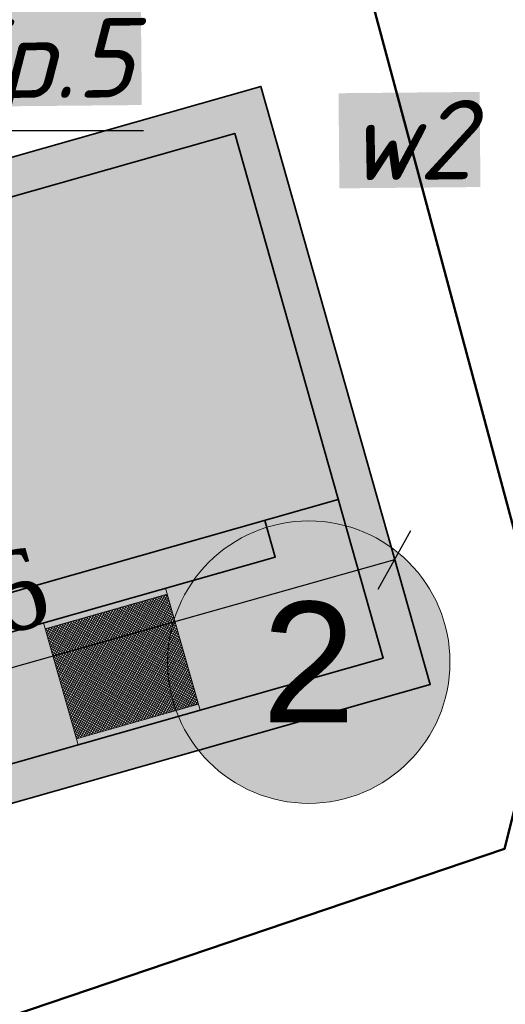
# Model space of a CAD drawing. Header units: metres. Extents: x 703615 to 712205, y 4306166 to 4311183.
# Tile 38 of 256: x 707228.2 to 707232.03, y 4306715.89 to 4306723.65. Entities that reach past the tile are written whole.
import ezdxf
from ezdxf.enums import TextEntityAlignment as Align

# ---------------------------------------------------------------- set-up
doc = ezdxf.new("R2010")
doc.units = ezdxf.units.M
doc.header["$LTSCALE"] = 0.5
doc.header["$PDMODE"] = 35
doc.header["$PDSIZE"] = 0.3
for name, color, linetype, lineweight in [('1轮廓实线层', 7, 'Continuous', 18), ('ПЛАНИРОВКА', 7, 'Continuous', 5), ('剖面线层', 4, 'Continuous', 18), ('粗实线层', 7, 'Continuous', 35)]:
    doc.layers.add(name, color=color, linetype=linetype, lineweight=lineweight)
doc.layers.add('Номер пп.', color=250, linetype='Continuous')
doc.styles.add('ARIAL', font='arial.ttf', dxfattribs={"height": 1.75})
doc.styles.get("Standard").update_dxf_attribs({"font": 'times.ttf'})
doc.styles.add('X_ISO', font='isocpeui.ttf')
doc.styles.add('Юлия', font='arial.ttf')
doc.dimstyles.new('300', dxfattribs={"dimscale": 0.5, "dimtxt": 1.25, "dimasz": 0.75, "dimexe": 0, "dimexo": 0, "dimgap": 0.5, "dimtad": 1, "dimdec": 1, "dimzin": 0, "dimdsep": 46, "dimtxsty": 'Standard', "dimblk": 'OBLIQUE', "dimcen": 0, "dimclrd": 256, "dimclre": 256, "dimclrt": 256, "dimadec": 1, "dimazin": 0, "dimtfac": 1, "dimtdec": 1, "dimtofl": 0, "dimtmove": 0, "dimatfit": 3, "dimfxl": 3, "dimtfill": 2, "dimtfillclr": 7, "dimtolj": 1, "dimtzin": 0, "dimlwd": 25, "dimlwe": -1, "dimarcsym": 0})

# ---------------------------------------------------------------- blocks, each defined once
blk = doc.blocks.new('trhiop')
at = {"layer": '剖面线层', "linetype": 'Continuous', "lineweight": 18}
h = blk.add_hatch(dxfattribs=at)
h.set_pattern_fill('ANSI37', color=4, scale=0.005, style=0)
h.set_pattern_definition([(45, (-14.89104714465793, -4.065383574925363), (-0.01122532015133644, 0.01122532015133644), []), (135, (-14.89104714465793, -4.065383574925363), (-0.01122532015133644, -0.01122532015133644), [])])
h.paths.add_polyline_path([(-3.654429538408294, 2.798968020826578), (-3.969128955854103, 2.798470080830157), (-4.554428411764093, 2.797543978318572), (-4.55284614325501, 1.797545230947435), (-3.652847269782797, 1.798969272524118)])
at = {"layer": '1轮廓实线层'}
for p, q in [((-4.604428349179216, 2.797464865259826), (-3.604429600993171, 2.799047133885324)), ((-4.604428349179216, 2.797464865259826), (-3.604429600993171, 2.799047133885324)), ((-4.604428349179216, 2.797464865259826), (-4.602846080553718, 1.797466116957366)), ((-4.554428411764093, 2.797543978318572), (-4.55284614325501, 1.797545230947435)), ((-3.654429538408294, 2.798968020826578), (-3.652847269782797, 1.798969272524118)), ((-3.604429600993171, 2.799047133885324), (-3.602847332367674, 1.799048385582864)), ((-3.602847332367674, 1.799048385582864), (-4.602846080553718, 1.797466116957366))]:
    blk.add_line(p, q, dxfattribs=at)
at = {"layer": '粗实线层'}
blk.add_lwpolyline([(-4.899997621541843, -0.003006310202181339), (-4.910440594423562, 6.59698542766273), (-0.01044297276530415, 6.599991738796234), (0, 0)], close=True, dxfattribs=at)
for points in [[(-0.3099679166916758, 6.299517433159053), (-0.3004743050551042, 0.2995249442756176), (-4.600472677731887, 0.2974679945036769), (-4.609966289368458, 6.297460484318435), (-3.609967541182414, 6.299042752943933), (-3.601423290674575, 0.8990495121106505), (-3.301423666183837, 0.8995241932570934)], [(-3.300474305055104, 0.2995249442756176), (-3.309967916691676, 6.299517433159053), (-0.3099754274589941, 6.304264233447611)]]:
    blk.add_lwpolyline(points, dxfattribs=at)
blk = doc.blocks.new('нум1')
at = {"layer": 'Номер пп.', "ltscale": 100, "true_color": 0xffffff}
h = blk.add_hatch(color=7, dxfattribs=at)
edge = h.paths.add_edge_path()
edge.add_arc((0, 0), 3.515092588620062, 0, 360)
at = {"layer": 'Номер пп.', "color": 18, "lineweight": 15, "true_color": 0x000000}
blk.add_circle((0, 0), 3.515092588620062, dxfattribs=at)
at = {"layer": 'Номер пп.', "color": 0, "ltscale": 100, "style": 'Юлия'}
blk.add_attdef('ЦИФРА', text='', height=4, dxfattribs=at).set_placement((0, 0), align=Align.MIDDLE_CENTER)
blk = doc.blocks.new('_Oblique')
at = {"color": 0, "linetype": 'ByBlock', "lineweight": -2}
blk.add_line((-0.5, -0.5), (0.5, 0.5), dxfattribs=at)
blk = doc.blocks.new('*D176')
at = {"transparency": 16777216}
for p, q in [((707230.104981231, 4306723.128220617), (707231.1581031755, 4306719.39663592)), ((707223.7559351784, 4306721.325551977), (707224.8062207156, 4306717.604017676))]:
    blk.add_line(p, q, dxfattribs=at)
at = {"lineweight": 25, "transparency": 16777216}
blk.add_line((707231.1581031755, 4306719.39663592), (707224.8062207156, 4306717.604017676), dxfattribs=at)
at = {"layer": 'Defpoints', "color": 0, "lineweight": 50, "transparency": 16777216}
for p in [(707230.104981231, 4306723.128220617), (707223.7559351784, 4306721.325551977), (707224.8062207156, 4306717.604017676)]:
    blk.add_point(p, dxfattribs=at)
at = {"lineweight": 25, "transparency": 16777216}
for p, xscale, yscale, zscale, rotation in [((707231.1581031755, 4306719.39663592), 0.3749999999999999, 0.3749999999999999, 0.3749999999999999, 15.76004399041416), ((707224.8062207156, 4306717.604017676), 0.375, 0.375, 0.375, 195.7600439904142)]:
    blk.add_blockref('_Oblique', p, dxfattribs=dict(at, xscale=xscale, yscale=yscale, zscale=zscale, rotation=rotation))
at = {"lineweight": 30, "transparency": 16777216, "insert": (707227.827668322, 4306719.04775252), "char_height": 0.625, "attachment_point": 5, "rotation": 15.760043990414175, "bg_fill": 1, "box_fill_scale": 1.1, "bg_fill_color": 7, "bg_fill_true_color": 16777215, "bg_fill_transparency": 0}
blk.add_mtext('\\A1;6.6', dxfattribs=at)

msp = doc.modelspace()

# ---------------------------------------------------------------- hatches: boundary and pattern name
at = {"lineweight": 30, "transparency": 33554610}
h = msp.add_hatch(color=1, dxfattribs=at)
h.dxf.hatch_style = 1
h.paths.add_polyline_path([(707231.4387587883, 4306718.413242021), (707225.0897127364, 4306716.61057338), (707223.755935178, 4306721.325551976), (707230.1049812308, 4306723.128220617)])

# ---------------------------------------------------------------- linework, layer by layer
at = {"color": 7, "lineweight": 25}
msp.add_line((707227.4701482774, 4306722.781424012, -328.3526302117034), (707229.1790542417, 4306722.781424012, -328.3526302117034), dxfattribs=at)
at = {"color": 1, "linetype": 'ByBlock', "lineweight": 50, "flags": 128}
msp.add_lwpolyline([(707233.1918793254, 4306726.961831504), (707230.9696102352, 4306723.846552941), (707232.3866946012, 4306718.562694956), (707232.0255171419, 4306717.118269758), (707220.7857595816, 4306713.309239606)], dxfattribs=at)
at = {"lineweight": 30, "elevation": 2.203000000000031}
msp.add_lwpolyline([(707231.4387587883, 4306718.413242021), (707225.0897127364, 4306716.61057338), (707223.755935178, 4306721.325551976), (707230.1049812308, 4306723.128220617)], close=True, dxfattribs=at)

# ---------------------------------------------------------------- block references
at = {"lineweight": 30, "rotation": 105.7600439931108}
msp.add_blockref('trhiop', (707230.1049812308, 4306723.128220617, 2.203000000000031), dxfattribs=at)
at = {"color": 18, "ltscale": 0.5, "true_color": 0x000000}
ref = msp.add_blockref('нум1', (707230.481907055, 4306718.589126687, 2.203000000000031), dxfattribs=dict(at, xscale=0.316722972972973, yscale=0.316722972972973, zscale=0.316722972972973))
ref.add_attrib('ЦИФРА', '2', dxfattribs={"layer": 'ПЛАНИРОВКА', "color": 18, "ltscale": 100, "true_color": 0x000000, "height": 0.9501689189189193, "style": 'ARIAL'}).set_placement((707230.481907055, 4306718.589126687, 2.203000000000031), align=Align.MIDDLE_CENTER)

# ---------------------------------------------------------------- texts
at = {"color": 5, "linetype": 'ByBlock', "ltscale": 0.5, "char_height": 0.625, "attachment_point": 5, "rotation": 0.5420184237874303, "style": 'X_ISO', "bg_fill": 1, "box_fill_scale": 1.1, "bg_fill_color": 255, "bg_fill_transparency": 0}
for s, insert in [('{\\fISOCPEUR|b1|i1|c204|p34;Гр.5}', (707228.329234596, 4306723.263770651, -328.3526302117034)), ('{\\fISOCPEUR|b1|i1|c204|p34;w2}', (707231.2758314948, 4306722.704751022))]:
    msp.add_mtext(s, dxfattribs=dict(at, insert=insert))

# ---------------------------------------------------------------- dimensions: what is measured, and where the dimension line sits
at = {"color": 4, "lineweight": 30}
dim = msp.add_linear_dim(base=(707224.8062207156, 4306717.604017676, 2.203000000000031), p1=(707230.1049812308, 4306723.128220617, 2.203000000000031), p2=(707223.7559351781, 4306721.325551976, 2.203000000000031), angle=195.7600439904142, dimstyle='300', override={"dimtmove": 1}, dxfattribs=at)
dim.commit()
dim.dimension.update_dxf_attribs({"geometry": '*D176', "text_midpoint": (707227.827668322, 4306719.04775252, 2.203000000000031)})

doc.saveas('drawing.dxf')
